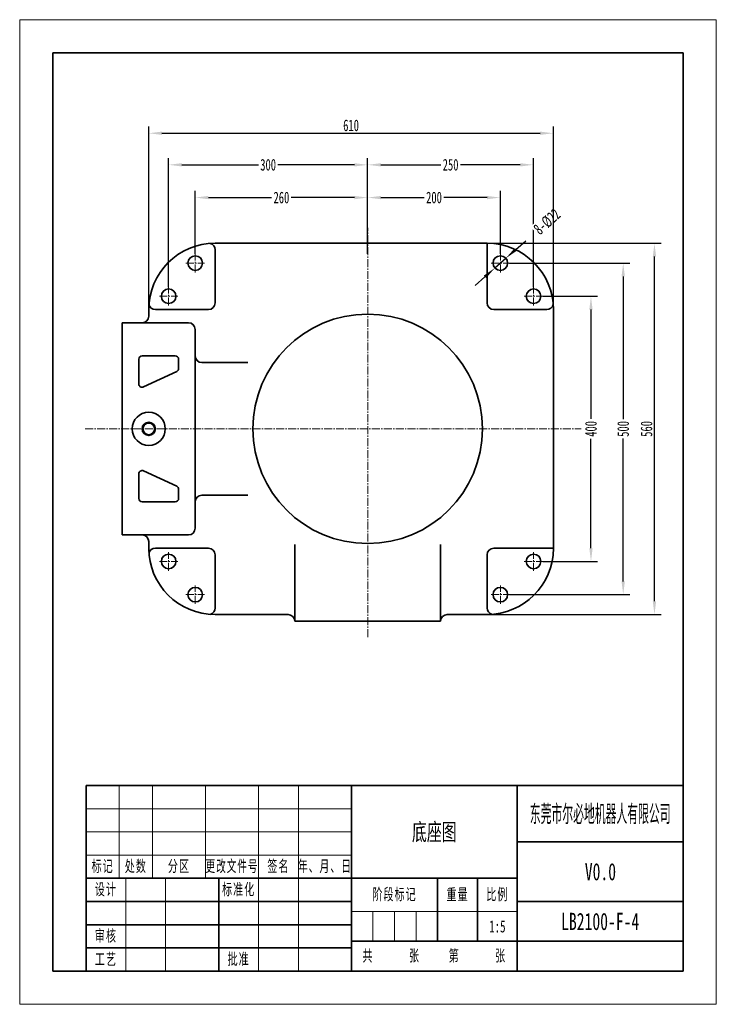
# Model space of a CAD drawing. Header units: millimetres. Extents: x -128 to 922, y 4 to 1489.
import ezdxf
from ezdxf.enums import TextEntityAlignment as Align

# ---------------------------------------------------------------- set-up
doc = ezdxf.new("R2010")
doc.units = ezdxf.units.MM
doc.header["$PDSIZE"] = -5
doc.linetypes.add('点画线', pattern=[18, 12, -2, 2, -2])
doc.layers.get('0').update_dxf_attribs({"lineweight": 35})
for name, color, linetype, lineweight in [('中心线层', 1, '点画线', 18), ('尺寸线层', 3, 'Continuous', 18), ('粗实线层', 7, 'Continuous', 35), ('细实线层', 7, 'Continuous', 18)]:
    doc.layers.add(name, color=color, linetype=linetype, lineweight=lineweight)
doc.styles.add('标准', font='txt', dxfattribs={"width": 0.667})
doc.dimstyles.new('标准', dxfattribs={"dimscale": 5, "dimtxt": 3.5, "dimasz": 4, "dimexe": 2, "dimexo": 0, "dimtad": 1, "dimdsep": 46, "dimtxsty": '标准', "dimblk": '_CAXARROW', "dimcen": 0, "dimdle": 6, "dimazin": 2, "dimtfac": 0.707107, "dimtdec": 3, "dimtmove": 2, "dimatfit": 3, "dimfxl": 1, "dimfrac": 2, "dimtolj": 1, "dimarcsym": 1})

# ---------------------------------------------------------------- blocks, each defined once
blk = doc.blocks.new('*X1')
at = {"layer": '粗实线层'}
for p, q in [((0, 56), (-180, 56)), ((-180, 56), (-180, 0)), ((-100, 56), (-100, 0)), ((-50, 56), (-50, 0)), ((0, 0), (0, 56)), ((0, 39), (-50, 39)), ((-50, 28), (-180, 28)), ((-140, 28), (-140, 0)), ((-74, 28), (-74, 9)), ((-62, 28), (-62, 9)), ((-100, 21), (-180, 21)), ((0, 21), (-50, 21)), ((-100, 14), (-180, 14)), ((0, 9), (-100, 9)), ((-100, 7), (-180, 7)), ((0, 0), (-180, 0))]:
    blk.add_line(p, q, dxfattribs=at)
at = {"layer": '细实线层'}
for p, q in [((-170, 56), (-170, 28)), ((-160, 56), (-160, 28)), ((-144, 56), (-144, 28)), ((-128, 56), (-128, 0)), ((-116, 56), (-116, 0)), ((-100, 49), (-180, 49)), ((-100, 42), (-180, 42)), ((-100, 35), (-180, 35)), ((-168, 28), (-168, 0)), ((-156, 28), (-156, 0)), ((-50, 18), (-100, 18)), ((-93.5, 18), (-93.5, 9)), ((-87, 18), (-87, 9)), ((-80.5, 18), (-80.5, 9))]:
    blk.add_line(p, q, dxfattribs=at)
at = {"layer": '尺寸线层', "char_height": 3.5, "attachment_point": 5, "line_spacing_factor": 1.15057, "style": '标准'}
for s, insert, width in [('\\T1.1;标记', (-175, 31.5), 18), ('\\T1.1;处数', (-165, 31.5), 18), ('\\T1.1;分区', (-152, 31.5), 30), ('\\T1.1;{\\W0.592404;更改文件号}', (-136, 31.5), 30), ('\\T1.1;签名', (-122, 31.5), 22), ('\\T1.1;{\\W0.605422;年、月、日}', (-108, 31.5), 30), ('\\T1.1;设计', (-174, 24.5), 22), ('\\T1.1;标准化', (-134, 24.5), 22), ('\\T1.1;阶段标记', (-87, 23), 50), ('\\T1.1;重量', (-68, 23), 22), ('\\T1.1;比例', (-56, 23), 22), ('\\T1.1;审核', (-174, 10.5), 22), ('\\T1.1;共', (-95, 4.5), 8), ('\\T1.1;张', (-81, 4.5), 8), ('\\T1.1;第', (-69, 4.5), 8), ('\\T1.1;张', (-55, 4.5), 8), ('\\T1.1;工艺', (-174, 3.5), 22), ('\\T1.1;批准', (-134, 3.5), 22)]:
    blk.add_mtext(s, dxfattribs=dict(at, insert=insert, width=width))
at = {"layer": '尺寸线层', "style": '标准'}
for tag, height, width, p in [('标记C', 3.63, 0.664996, (-175, 52.5)), ('处数C', 3.63, 0.664996, (-165, 52.5)), ('分区C', 3.63, 0.667, (-152, 52.5)), ('更改文件号C', 3.63, 0.498314, (-136, 52.5)), ('更改签名C', 3.63, 0.447537, (-122, 52.5)), ('更改日期C', 3.63, 0.610278, (-108, 52.5)), ('单位名称', 5.19, 0.667, (-25, 47.5)), ('标记B', 3.63, 0.664996, (-175, 45.5)), ('处数B', 3.63, 0.664996, (-165, 45.5)), ('分区B', 3.63, 0.667, (-152, 45.5)), ('更改文件号B', 3.63, 0.498314, (-136, 45.5)), ('更改签名B', 3.63, 0.447537, (-122, 45.5)), ('更改日期B', 3.63, 0.610278, (-108, 45.5)), ('图纸名称', 5.19, 0.667, (-75, 42)), ('标记A', 3.63, 0.664996, (-175, 38.5)), ('处数A', 3.63, 0.664996, (-165, 38.5)), ('分区A', 3.63, 0.667, (-152, 38.5)), ('更改文件号A', 3.63, 0.498314, (-136, 38.5)), ('更改签名A', 3.63, 0.447537, (-122, 38.5)), ('更改日期A', 3.63, 0.610278, (-108, 38.5)), ('材料名称', 5.19, 0.667, (-24.93, 30)), ('设计', 3.63, 0.667, (-162, 24.5)), ('设计日期', 3.63, 0.667, (-148, 24.5)), ('标准化', 3.63, 0.667, (-122, 24.5)), ('标准化日期', 3.63, 0.554163, (-108, 24.5)), ('图纸编号', 5.19, 0.667, (-25, 15)), ('阶段标记S', 3.63, 0.223769, (-96.75, 13.5)), ('阶段标记A', 3.63, 0.223769, (-90.25, 13.5)), ('阶段标记B', 3.63, 0.223769, (-83.75, 13.5)), ('阶段标记C', 3.63, 0.223769, (-77.25, 13.5)), ('重量', 3.63, 0.667, (-68, 13.5)), ('图纸比例', 3.63, 0.510551, (-56, 13.5)), ('审核', 3.63, 0.667, (-162, 10.5)), ('审核日期', 3.63, 0.667, (-148, 10.5)), ('页数', 3.63, 0.667, (-88, 4.5)), ('页码', 3.63, 0.667, (-62, 4.5)), ('投影符号', 3.63, 0.667, (-25, 4.5)), ('工艺', 3.63, 0.667, (-162, 3.5)), ('工艺日期', 3.63, 0.667, (-148, 3.5)), ('批准', 3.63, 0.667, (-122, 3.5)), ('批准日期', 3.63, 0.667, (-108, 3.5))]:
    blk.add_attdef(tag, text='', height=height, dxfattribs=dict(at, width=width)).set_placement(p, align=Align.MIDDLE_CENTER)
blk = doc.blocks.new('*X2')
at = {"layer": '粗实线层'}
for p, q in [((95, 138.5), (-95, 138.5)), ((-95, 138.5), (-95, -138.5)), ((95, -138.5), (95, 138.5)), ((-95, -138.5), (95, -138.5))]:
    blk.add_line(p, q, dxfattribs=at)
at = {"layer": '细实线层'}
for p, q in [((105, 148.5), (-105, 148.5)), ((-105, 148.5), (-105, -148.5)), ((105, -148.5), (105, 148.5)), ((-105, -148.5), (105, -148.5))]:
    blk.add_line(p, q, dxfattribs=at)
blk = doc.blocks.new('_CAXARROW')
blk.add_hatch(color=0).paths.add_polyline_path([(0, 0), (-1, 0.125), (-1, -0.125)], flags=0)
blk = doc.blocks.new('*X3')
at = {"layer": 'Defpoints', "color": 0, "transparency": 16777216}
for p in [(660, 1071.5), (660, 671.5), (732.6, 671.5)]:
    blk.add_point(p, dxfattribs=at)
at = {"layer": '尺寸线层', "color": 0, "linetype": 'Continuous', "lineweight": -2, "transparency": 16777216}
for p, q in [((660, 1071.5), (742.6, 1071.5)), ((732.6, 1051.5), (732.6, 886.5)), ((732.6, 691.5), (732.6, 856.6)), ((660, 671.5), (742.6, 671.5))]:
    blk.add_line(p, q, dxfattribs=at)
at = {"layer": '尺寸线层', "color": 0, "lineweight": -2, "transparency": 16777216, "xscale": 20, "yscale": 20, "zscale": 20}
for p, rotation in [((732.6, 1071.5), 90), ((732.6, 671.5), 270)]:
    blk.add_blockref('_CAXARROW', p, dxfattribs=dict(at, rotation=rotation))
at = {"layer": '尺寸线层', "color": 0, "transparency": 16777216, "insert": (732.6, 871.5), "char_height": 17.5, "attachment_point": 5, "rotation": 90, "style": '标准', "bg_fill": 3, "box_fill_scale": 1.1, "bg_fill_color": 256, "bg_fill_true_color": 13158600, "bg_fill_transparency": 0}
blk.add_mtext('\\A1;400', dxfattribs=at)
blk = doc.blocks.new('*X4')
at = {"layer": 'Defpoints', "color": 0, "transparency": 16777216}
for p in [(610, 1121.5), (610, 621.5), (781.2, 621.5)]:
    blk.add_point(p, dxfattribs=at)
at = {"layer": '尺寸线层', "color": 0, "linetype": 'Continuous', "lineweight": -2, "transparency": 16777216}
for p, q in [((610, 1121.5), (791.2, 1121.5)), ((781.2, 1101.5), (781.2, 886.3)), ((781.2, 641.5), (781.2, 856.8)), ((610, 621.5), (791.2, 621.5))]:
    blk.add_line(p, q, dxfattribs=at)
at = {"layer": '尺寸线层', "color": 0, "lineweight": -2, "transparency": 16777216, "xscale": 20, "yscale": 20, "zscale": 20}
for p, rotation in [((781.2, 1121.5), 90), ((781.2, 621.5), 270)]:
    blk.add_blockref('_CAXARROW', p, dxfattribs=dict(at, rotation=rotation))
at = {"layer": '尺寸线层', "color": 0, "transparency": 16777216, "insert": (781.2, 871.5), "char_height": 17.5, "attachment_point": 5, "rotation": 90, "style": '标准', "bg_fill": 3, "box_fill_scale": 1.1, "bg_fill_color": 256, "bg_fill_true_color": 13158600, "bg_fill_transparency": 0}
blk.add_mtext('\\A1;500', dxfattribs=at)
blk = doc.blocks.new('*X5')
at = {"layer": 'Defpoints', "color": 0, "transparency": 16777216}
for p in [(396, 1220.4), (396, 1135.5), (596, 1135.5)]:
    blk.add_point(p, dxfattribs=at)
at = {"layer": '尺寸线层', "color": 0, "linetype": 'Continuous', "lineweight": -2, "transparency": 16777216}
for p, q in [((396, 1135.5), (396, 1230.4)), ((416, 1220.4), (481.2, 1220.4)), ((576, 1220.4), (510.8, 1220.4)), ((596, 1135.5), (596, 1230.4))]:
    blk.add_line(p, q, dxfattribs=at)
at = {"layer": '尺寸线层', "color": 0, "lineweight": -2, "transparency": 16777216, "xscale": 20, "yscale": 20, "zscale": 20, "rotation": 180}
blk.add_blockref('_CAXARROW', (396, 1220.4), dxfattribs=at)
at = {"layer": '尺寸线层', "color": 0, "lineweight": -2, "transparency": 16777216, "xscale": 20, "yscale": 20, "zscale": 20}
blk.add_blockref('_CAXARROW', (596, 1220.4), dxfattribs=at)
at = {"layer": '尺寸线层', "color": 0, "transparency": 16777216, "insert": (496, 1220.4), "char_height": 17.5, "attachment_point": 5, "style": '标准', "bg_fill": 3, "box_fill_scale": 1.1, "bg_fill_color": 256, "bg_fill_true_color": 13158600, "bg_fill_transparency": 0}
blk.add_mtext('\\A1;200', dxfattribs=at)
blk = doc.blocks.new('*X6')
at = {"layer": 'Defpoints', "color": 0, "transparency": 16777216}
for p in [(396, 1269.8), (396, 1174.7), (646, 1085.5)]:
    blk.add_point(p, dxfattribs=at)
at = {"layer": '尺寸线层', "color": 0, "linetype": 'Continuous', "lineweight": -2, "transparency": 16777216}
for p, q in [((396, 1174.7), (396, 1279.8)), ((646, 1085.5), (646, 1279.8)), ((416, 1269.8), (506.2, 1269.8)), ((626, 1269.8), (535.8, 1269.8))]:
    blk.add_line(p, q, dxfattribs=at)
at = {"layer": '尺寸线层', "color": 0, "lineweight": -2, "transparency": 16777216, "xscale": 20, "yscale": 20, "zscale": 20, "rotation": 180}
blk.add_blockref('_CAXARROW', (396, 1269.8), dxfattribs=at)
at = {"layer": '尺寸线层', "color": 0, "lineweight": -2, "transparency": 16777216, "xscale": 20, "yscale": 20, "zscale": 20}
blk.add_blockref('_CAXARROW', (646, 1269.8), dxfattribs=at)
at = {"layer": '尺寸线层', "color": 0, "transparency": 16777216, "insert": (521, 1269.8), "char_height": 17.5, "attachment_point": 5, "style": '标准', "bg_fill": 3, "box_fill_scale": 1.1, "bg_fill_color": 256, "bg_fill_true_color": 13158600, "bg_fill_transparency": 0}
blk.add_mtext('\\A1;250', dxfattribs=at)
blk = doc.blocks.new('*X7')
at = {"layer": 'Defpoints', "color": 0, "transparency": 16777216}
for p in [(136, 1220.4), (396, 1151.5), (136, 1135.5)]:
    blk.add_point(p, dxfattribs=at)
at = {"layer": '尺寸线层', "color": 0, "linetype": 'Continuous', "lineweight": -2, "transparency": 16777216}
for p, q in [((136, 1135.5), (136, 1230.4)), ((156, 1220.4), (251.2, 1220.4)), ((376, 1220.4), (280.8, 1220.4)), ((396, 1151.5), (396, 1230.4))]:
    blk.add_line(p, q, dxfattribs=at)
at = {"layer": '尺寸线层', "color": 0, "lineweight": -2, "transparency": 16777216, "xscale": 20, "yscale": 20, "zscale": 20, "rotation": 180}
blk.add_blockref('_CAXARROW', (136, 1220.4), dxfattribs=at)
at = {"layer": '尺寸线层', "color": 0, "lineweight": -2, "transparency": 16777216, "xscale": 20, "yscale": 20, "zscale": 20}
blk.add_blockref('_CAXARROW', (396, 1220.4), dxfattribs=at)
at = {"layer": '尺寸线层', "color": 0, "transparency": 16777216, "insert": (266, 1220.4), "char_height": 17.5, "attachment_point": 5, "style": '标准', "bg_fill": 3, "box_fill_scale": 1.1, "bg_fill_color": 256, "bg_fill_true_color": 13158600, "bg_fill_transparency": 0}
blk.add_mtext('\\A1;260', dxfattribs=at)
blk = doc.blocks.new('*X8')
at = {"layer": 'Defpoints', "color": 0, "transparency": 16777216}
for p in [(396, 1269.8), (396, 1151.5), (96, 1085.5)]:
    blk.add_point(p, dxfattribs=at)
at = {"layer": '尺寸线层', "color": 0, "linetype": 'Continuous', "lineweight": -2, "transparency": 16777216}
for p, q in [((96, 1085.5), (96, 1279.8)), ((396, 1151.5), (396, 1279.8)), ((116, 1269.8), (231.3, 1269.8)), ((376, 1269.8), (260.8, 1269.8))]:
    blk.add_line(p, q, dxfattribs=at)
at = {"layer": '尺寸线层', "color": 0, "lineweight": -2, "transparency": 16777216, "xscale": 20, "yscale": 20, "zscale": 20, "rotation": 180}
blk.add_blockref('_CAXARROW', (96, 1269.8), dxfattribs=at)
at = {"layer": '尺寸线层', "color": 0, "lineweight": -2, "transparency": 16777216, "xscale": 20, "yscale": 20, "zscale": 20}
blk.add_blockref('_CAXARROW', (396, 1269.8), dxfattribs=at)
at = {"layer": '尺寸线层', "color": 0, "transparency": 16777216, "insert": (246, 1269.8), "char_height": 17.5, "attachment_point": 5, "style": '标准', "bg_fill": 3, "box_fill_scale": 1.1, "bg_fill_color": 256, "bg_fill_true_color": 13158600, "bg_fill_transparency": 0}
blk.add_mtext('\\A1;300', dxfattribs=at)
blk = doc.blocks.new('*X9')
at = {"layer": 'Defpoints', "color": 0, "transparency": 16777216}
for p in [(604.2, 1128.8), (587.8, 1114.2)]:
    blk.add_point(p, dxfattribs=at)
at = {"layer": '尺寸线层', "color": 0, "linetype": 'Continuous', "lineweight": -2, "transparency": 16777216}
for p, q in [((619.2, 1142.1), (634.2, 1155.4)), ((587.8, 1114.2), (604.2, 1128.8)), ((572.8, 1101), (557.9, 1087.7))]:
    blk.add_line(p, q, dxfattribs=at)
at = {"layer": '尺寸线层', "color": 0, "lineweight": -2, "transparency": 16777216, "xscale": 20, "yscale": 20, "zscale": 20}
for p, rotation in [((604.2, 1128.8), 221.5973559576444), ((587.8, 1114.2), 41.59735595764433)]:
    blk.add_blockref('_CAXARROW', p, dxfattribs=dict(at, rotation=rotation))
at = {"layer": '尺寸线层', "color": 0, "transparency": 16777216, "insert": (666.4, 1184), "char_height": 17.5, "attachment_point": 5, "rotation": 41.5974, "style": '标准', "bg_fill": 3, "box_fill_scale": 1.1, "bg_fill_color": 256, "bg_fill_true_color": 13158600, "bg_fill_transparency": 0}
blk.add_mtext('\\A1;8-%%C22', dxfattribs=at)
blk = doc.blocks.new('*D10')
at = {"layer": 'Defpoints', "color": 0, "transparency": 16777216}
for p in [(467.9, 1151.5), (828.3, 1151.5), (546, 591.5)]:
    blk.add_point(p, dxfattribs=at)
at = {"layer": '尺寸线层', "color": 0, "linetype": 'Continuous', "lineweight": -2, "transparency": 16777216}
for p, q in [((467.9, 1151.5), (838.3, 1151.5)), ((828.3, 611.5), (828.3, 1131.5)), ((546, 591.5), (838.3, 591.5))]:
    blk.add_line(p, q, dxfattribs=at)
at = {"layer": '尺寸线层', "color": 0, "lineweight": -2, "transparency": 16777216, "xscale": 20, "yscale": 20, "zscale": 20}
for p, rotation in [((828.3, 1151.5), 90), ((828.3, 591.5), 270)]:
    blk.add_blockref('_CAXARROW', p, dxfattribs=dict(at, rotation=rotation))
at = {"layer": '尺寸线层', "color": 0, "transparency": 16777216, "insert": (816.4, 871.5), "char_height": 17.5, "attachment_point": 5, "rotation": 90, "style": '标准', "bg_fill": 3, "box_fill_scale": 1.1, "bg_fill_color": 256, "bg_fill_true_color": 13158600, "bg_fill_transparency": 0}
blk.add_mtext('\\A1;560', dxfattribs=at)
blk = doc.blocks.new('*D11')
at = {"layer": 'Defpoints', "color": 0, "transparency": 16777216}
for p in [(676, 1317.4), (66, 1048.5), (676, 1051.5)]:
    blk.add_point(p, dxfattribs=at)
at = {"layer": '尺寸线层', "color": 0, "linetype": 'Continuous', "lineweight": -2, "transparency": 16777216}
for p, q in [((66, 1048.5), (66, 1327.4)), ((676, 1051.5), (676, 1327.4)), ((86, 1317.4), (656, 1317.4))]:
    blk.add_line(p, q, dxfattribs=at)
at = {"layer": '尺寸线层', "color": 0, "lineweight": -2, "transparency": 16777216, "xscale": 20, "yscale": 20, "zscale": 20, "rotation": 180}
blk.add_blockref('_CAXARROW', (66, 1317.4), dxfattribs=at)
at = {"layer": '尺寸线层', "color": 0, "lineweight": -2, "transparency": 16777216, "xscale": 20, "yscale": 20, "zscale": 20}
blk.add_blockref('_CAXARROW', (676, 1317.4), dxfattribs=at)
at = {"layer": '尺寸线层', "color": 0, "transparency": 16777216, "insert": (371, 1329.2), "char_height": 17.5, "attachment_point": 5, "style": '标准', "bg_fill": 3, "box_fill_scale": 1.1, "bg_fill_color": 256, "bg_fill_true_color": 13158600, "bg_fill_transparency": 0}
blk.add_mtext('\\A1;610', dxfattribs=at)

msp = doc.modelspace()

# ---------------------------------------------------------------- linework, layer by layer
at = {"color": 7, "linetype": 'Continuous'}
for p, q in [((576.02, 1151.546), (166.02, 1151.546)), ((576.02, 1151.546), (576.02, 1061.546)), ((166.02, 1061.546), (166.02, 1141.546)), ((66.02, 1051.546), (66.02, 1041.546)), ((76.02, 1051.546), (156.02, 1051.546)), ((586.02, 1051.546), (666.02, 1051.546)), ((676.02, 691.546), (676.02, 1051.546)), ((26.02, 711.546), (26.02, 1031.546)), ((26.02, 1031.546), (126.02, 1031.546)), ((136.02, 1021.546), (136.02, 721.546)), ((56.02, 981.546), (106.02, 981.546)), ((51.02, 939.394), (51.02, 976.546)), ((111.02, 976.546), (111.02, 962.71)), ((146.02, 971.546), (215.358, 971.546)), ((108.134, 958.178), (58.134, 934.863)), ((51.02, 766.546), (51.02, 803.698)), ((58.134, 808.229), (108.134, 784.914)), ((111.02, 780.382), (111.02, 766.546)), ((106.02, 761.546), (56.02, 761.546)), ((215.358, 771.546), (146.02, 771.546)), ((126.02, 711.546), (26.02, 711.546)), ((66.02, 701.546), (66.02, 691.546)), ((156.02, 691.546), (76.02, 691.546)), ((286.02, 581.546), (286.02, 697.366)), ((506.02, 697.366), (506.02, 581.546)), ((676.02, 691.546), (586.02, 691.546)), ((166.02, 601.546), (166.02, 681.546)), ((576.02, 681.546), (576.02, 601.546)), ((166.02, 591.546), (276.02, 591.546)), ((286.02, 581.546), (506.02, 581.546)), ((516.02, 591.546), (576.02, 591.546))]:
    msp.add_line(p, q, dxfattribs=at)
for centre, radius in [((136.02, 1121.546), 11), ((596.02, 1121.546), 11), ((96.02, 1071.546), 11), ((646.02, 1071.546), 11), ((396.02, 871.546), 173), ((66.02, 871.546), 25), ((66.02, 871.546), 10), ((66.02, 871.546), 8.75), ((96.02, 671.546), 11), ((646.02, 671.546), 11), ((136.02, 621.546), 11), ((596.02, 621.546), 11)]:
    msp.add_circle(centre, radius, dxfattribs=at)
for centre, radius, start, end in [((166.02, 1051.546), 100, 90, 180), ((156.02, 1141.546), 10, 360, 76.169241), ((576.02, 1051.546), 100, 0, 90), ((76.02, 1061.546), 10, 193.830759, 270), ((156.02, 1061.546), 10, 270, 360), ((586.02, 1061.546), 10, 180, 270), ((666.02, 1061.546), 10, 270, 346.169241), ((56.02, 1041.546), 10, 270, 0), ((126.02, 1021.546), 10, 0, 90), ((56.02, 976.546), 5, 90, 180), ((106.02, 976.546), 5, 0, 90), ((146.02, 981.546), 10, 180, 270), ((106.02, 962.71), 5, 295, 0), ((56.02, 939.394), 5, 180, 295), ((56.02, 803.698), 5, 65, 180), ((106.02, 780.382), 5, 0, 65), ((56.02, 766.546), 5, 180, 270), ((106.02, 766.546), 5, 270, 0), ((146.02, 761.546), 10, 90, 180), ((126.02, 721.546), 10, 270, 0), ((56.02, 701.546), 10, 0, 90), ((166.02, 691.546), 100, 180, 270), ((76.02, 681.546), 10, 90, 166.169241), ((156.02, 681.546), 10, 0, 90), ((576.02, 691.546), 100, 270, 0), ((586.02, 681.546), 10, 90, 180), ((156.02, 601.546), 10, 283.830759, 0), ((586.02, 601.546), 10, 180, 256.169241), ((276.02, 581.546), 10, 0, 90), ((516.02, 581.546), 10, 90, 180)]:
    msp.add_arc(centre, radius, start, end, dxfattribs=at)
at = {"layer": '中心线层'}
for p, q in [((396.02, 557.599), (396.02, 1174.683)), ((136.02, 1107.546), (136.02, 1135.546)), ((596.02, 1107.546), (596.02, 1135.546)), ((122.02, 1121.546), (150.02, 1121.546)), ((582.02, 1121.546), (610.02, 1121.546)), ((96.02, 1057.546), (96.02, 1085.546)), ((646.02, 1057.546), (646.02, 1085.546)), ((82.02, 1071.546), (110.02, 1071.546)), ((632.02, 1071.546), (660.02, 1071.546)), ((-29.71, 871.546), (717.733, 871.546)), ((96.02, 657.546), (96.02, 685.546)), ((646.02, 657.546), (646.02, 685.546)), ((82.02, 671.546), (110.02, 671.546)), ((632.02, 671.546), (660.02, 671.546)), ((136.02, 607.546), (136.02, 635.546)), ((596.02, 607.546), (596.02, 635.546)), ((122.02, 621.546), (150.02, 621.546)), ((582.02, 621.546), (610.02, 621.546))]:
    msp.add_line(p, q, dxfattribs=at)

# ---------------------------------------------------------------- block references
at = {"layer": '粗实线层', "xscale": 5, "yscale": 5, "zscale": 5}
msp.add_blockref('*X2', (396.517, 746.176), dxfattribs=at)
at = {"layer": '粗实线层'}
ref = msp.add_blockref('*X1', (871.517, 53.676), dxfattribs=dict(at, xscale=5, yscale=5, zscale=5))
ref.add_attrib('单位名称', '东莞市尔必地机器人有限公司', dxfattribs={"layer": '尺寸线层', "height": 25.95296, "style": '标准', "width": 0.483671}).set_placement((746.517, 291.176), align=Align.MIDDLE_CENTER)
ref.add_attrib('图纸名称', '底座图', dxfattribs={"layer": '尺寸线层', "height": 25.953, "style": '标准', "width": 0.667}).set_placement((496.517, 263.676), align=Align.MIDDLE_CENTER)
ref.add_attrib('图纸编号', 'LB2100-F-4', dxfattribs={"layer": '尺寸线层', "height": 25.953, "style": '标准', "width": 0.667}).set_placement((746.517, 128.676), align=Align.MIDDLE_CENTER)
ref.add_attrib('材料名称', 'V0.0', dxfattribs={"layer": '尺寸线层', "height": 25.953, "style": '标准', "width": 0.667}).set_placement((746.842, 203.676), align=Align.MIDDLE_CENTER)
ref.add_attrib('图纸比例', '1:5', dxfattribs={"layer": '尺寸线层', "height": 18.1671, "style": '标准', "width": 0.667}).set_placement((591.517, 121.176), align=Align.MIDDLE_CENTER)

# ---------------------------------------------------------------- next in the draw order: dimensions: what is measured, and where the dimension line sits
at = {"layer": '尺寸线层'}
dim = msp.add_linear_dim(base=(396.02, 1220.385), p1=(596.02, 1135.546), p2=(396.02, 1135.546), dimstyle='标准', override={"dimsah": 1, "dimtfill": 1, "dimtzin": 8, "dimarcsym": 0}, dxfattribs=at)
dim.commit()
dim.dimension.update_dxf_attribs({"geometry": '*X5', "text_midpoint": (496.02, 1220.385), "dimtype": 160})
dim = msp.add_linear_dim(base=(732.581, 671.546), p1=(660.02, 1071.546), p2=(660.02, 671.546), angle=270, dimstyle='标准', override={"dimsah": 1, "dimtfill": 1, "dimtzin": 8, "dimarcsym": 0}, dxfattribs=at)
dim.commit()
dim.dimension.update_dxf_attribs({"geometry": '*X3', "text_midpoint": (732.581, 871.546), "dimtype": 160})

# ---------------------------------------------------------------- next in the draw order: dimensions: what is measured, and where the dimension line sits
dim = msp.add_linear_dim(base=(781.176, 621.546), p1=(610.02, 1121.546), p2=(610.02, 621.546), angle=270, dimstyle='标准', override={"dimsah": 1, "dimtfill": 1, "dimtzin": 8, "dimarcsym": 0}, dxfattribs=at)
dim.commit()
dim.dimension.update_dxf_attribs({"geometry": '*X4', "text_midpoint": (781.176, 871.546), "dimtype": 160})

# ---------------------------------------------------------------- next in the draw order: dimensions: what is measured, and where the dimension line sits
dim = msp.add_linear_dim(base=(396.02, 1269.752), p1=(646.02, 1085.546), p2=(396.02, 1174.683), dimstyle='标准', override={"dimsah": 1, "dimtfill": 1, "dimtzin": 8, "dimarcsym": 0}, dxfattribs=at)
dim.commit()
dim.dimension.update_dxf_attribs({"geometry": '*X6', "text_midpoint": (521.02, 1269.752), "dimtype": 160})

# ---------------------------------------------------------------- next in the draw order: dimensions: what is measured, and where the dimension line sits
dim = msp.add_linear_dim(base=(136.02, 1220.385), p1=(396.02, 1151.546), p2=(136.02, 1135.546), dimstyle='标准', override={"dimsah": 1, "dimtfill": 1, "dimtzin": 8, "dimarcsym": 0}, dxfattribs=at)
dim.commit()
dim.dimension.update_dxf_attribs({"geometry": '*X7', "text_midpoint": (266.02, 1220.385), "dimtype": 160})
dim = msp.add_diameter_dim_2p(p1=(587.794, 1114.243), p2=(604.247, 1128.849), dimstyle='标准', override={"dimpost": '8-%%C<>', "dimsah": 1, "dimtfac": 1, "dimtfill": 1, "dimtzin": 8, "dimarcsym": 0}, dxfattribs=at)
dim.commit()
dim.dimension.update_dxf_attribs({"geometry": '*X9', "text_midpoint": (666.398, 1184.025), "dimtype": 163})

# ---------------------------------------------------------------- next in the draw order: dimensions: what is measured, and where the dimension line sits
dim = msp.add_linear_dim(base=(396.02, 1269.752), p1=(96.02, 1085.546), p2=(396.02, 1151.546), angle=0, dimstyle='标准', override={"dimsah": 1, "dimtfill": 1, "dimtzin": 8, "dimarcsym": 0}, dxfattribs=at)
dim.commit()
dim.dimension.update_dxf_attribs({"geometry": '*X8', "text_midpoint": (246.02, 1269.752), "dimtype": 160})
dim = msp.add_linear_dim(base=(828.308, 1151.546), p1=(546.02, 591.546), p2=(467.904, 1151.546), angle=90, dimstyle='标准', override={"dimsah": 1, "dimtfill": 1, "dimarcsym": 0}, dxfattribs=at)
dim.commit()
dim.dimension.update_dxf_attribs({"geometry": '*D10', "text_midpoint": (816.433, 871.546)})

# ---------------------------------------------------------------- next in the draw order: dimensions: what is measured, and where the dimension line sits
dim = msp.add_linear_dim(base=(676.02, 1317.37), p1=(66.02, 1048.469), p2=(676.02, 1051.546), dimstyle='标准', override={"dimsah": 1, "dimtfill": 1, "dimarcsym": 0}, dxfattribs=at)
dim.commit()
dim.dimension.update_dxf_attribs({"geometry": '*D11', "text_midpoint": (371.02, 1329.245)})

doc.saveas('drawing.dxf')
